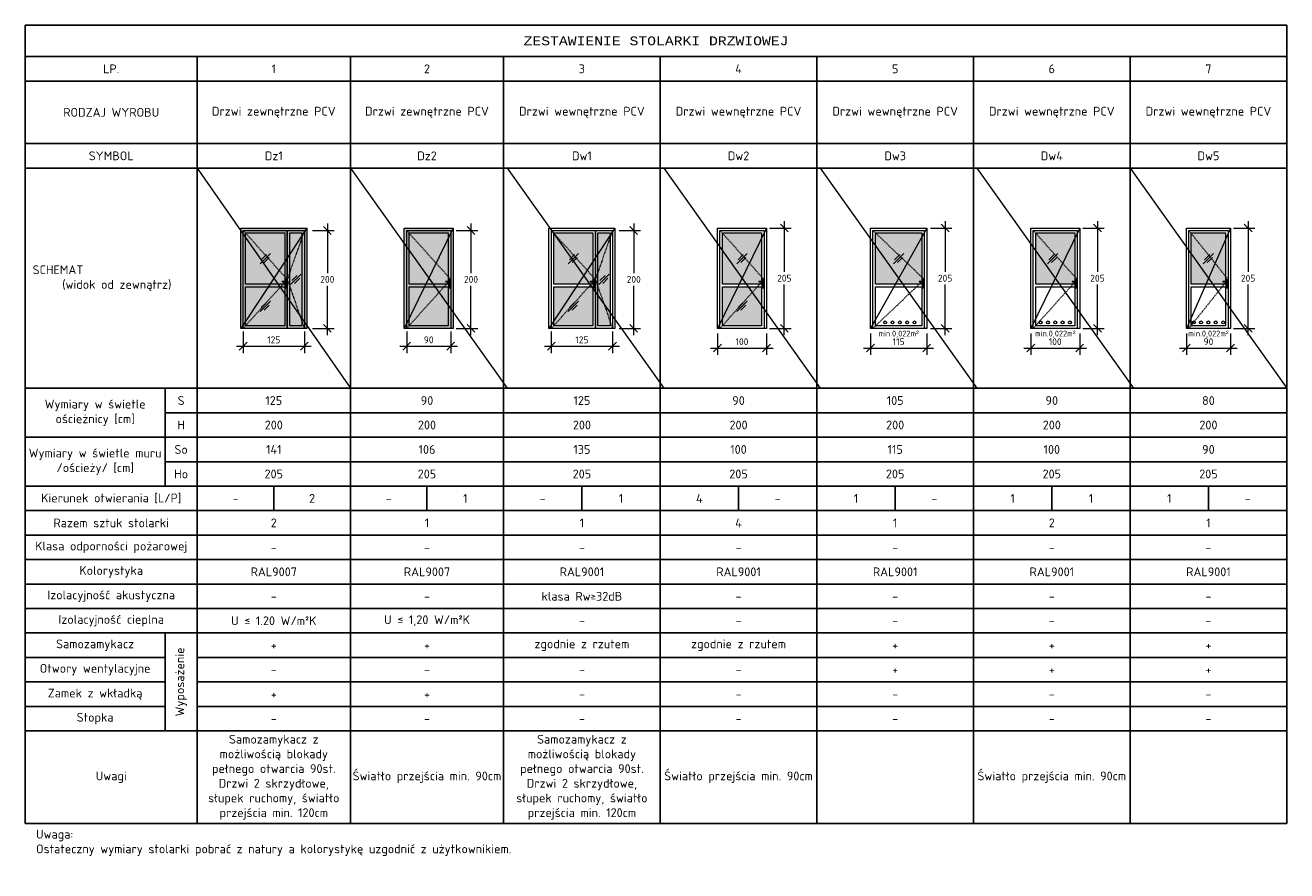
# Model space of a CAD drawing. Header units: millimetres. Extents: x -6697 to 21546, y -3389 to 18959.
# Tile 2 of 153: x -4838 to -2261, y -1217 to 511. Entities that reach past the tile are written whole.
import ezdxf

# ---------------------------------------------------------------- set-up
doc = ezdxf.new("R2010")
doc.units = ezdxf.units.MM
doc.linetypes.add('ArcadiaLine11650385385916647520', pattern=[4, 2, -2])
doc.layers.add('dach', color=7, linetype='Continuous', lineweight=20, true_color=0xd60036)
doc.layers.add('wymiary', color=7, linetype='Continuous', lineweight=5, true_color=0x666666)
for name, color, linetype, lineweight in [('elewacje', 7, 'Continuous', 9), ('sciany_wew', 7, 'Continuous', 18), ('stolarka', 7, 'Continuous', 5), ('stolarka_mysz_okna', 7, 'Continuous', 5), ('tabelka', 7, 'Continuous', 5)]:
    doc.layers.add(name, color=color, linetype=linetype, lineweight=lineweight)
doc.layers.add('pomocnicza', color=6, linetype='Continuous', lineweight=20, plot=False)
doc.styles.add('ISO', font='isocpeur.ttf')
doc.styles.add('R_G ISOC', font='isocpeur.ttf')
doc.styles.add('STYL R_G', font='isocpeur.ttf')
doc.dimstyles.new('Ł_G 1-100', dxfattribs={"dimtxt": 14, "dimasz": 16, "dimexe": 14, "dimexo": 2, "dimgap": 6, "dimtad": 1, "dimtih": 1, "dimtoh": 1, "dimdec": 0, "dimrnd": 0.5, "dimzin": 1, "dimdsep": 46, "dimtxsty": 'ISO', "dimblk": 'OBLIQUE', "dimcen": 0, "dimdle": 14, "dimclrd": 256, "dimclre": 256, "dimclrt": 7, "dimazin": 0, "dimtfac": 1, "dimtdec": 0, "dimtix": 1, "dimtmove": 0, "dimatfit": 2, "dimfxl": 30, "dimfxlon": 1, "dimlwd": -1, "dimlwe": -1, "dimarcsym": 2})

# ---------------------------------------------------------------- blocks, each defined once
blk = doc.blocks.new('*T137')
at = {"layer": 'tabelka', "color": 0, "linetype": 'ByBlock', "lineweight": -2, "transparency": 16777216}
for p, q in [((0, 0), (2577.3, 0)), ((0, 0), (0, -1631.5)), ((2577.3, 0), (2577.3, -1631.5)), ((0, -64.1), (2577.3, -64.1)), ((351.3, -64.1), (351.3, -1631.5)), ((664.3, -64.1), (664.3, -1631.5)), ((977.3, -64.1), (977.3, -1631.5)), ((1297.3, -64.1), (1297.3, -1631.5)), ((1617.3, -64.1), (1617.3, -1631.5)), ((1937.3, -64.1), (1937.3, -1631.5)), ((2257.3, -64.1), (2257.3, -1631.5)), ((0, -114.1), (2577.3, -114.1)), ((0, -241.9), (2577.3, -241.9)), ((0, -291.9), (2577.3, -291.9)), ((0, -741.9), (2577.3, -741.9)), ((285.7, -741.9), (285.7, -941.9)), ((285.7, -791.9), (2577.3, -791.9)), ((0, -841.9), (2577.3, -841.9)), ((285.7, -891.9), (2577.3, -891.9)), ((0, -941.9), (2577.3, -941.9)), ((507.8, -941.9), (507.8, -991.9)), ((820.8, -941.9), (820.8, -991.9)), ((1137.3, -941.9), (1137.3, -991.9)), ((1457.3, -941.9), (1457.3, -991.9)), ((1777.3, -941.9), (1777.3, -991.9)), ((2097.3, -941.9), (2097.3, -991.9)), ((2417.3, -941.9), (2417.3, -991.9)), ((0, -991.9), (2577.3, -991.9)), ((0, -1041.9), (2577.3, -1041.9)), ((0, -1091.9), (2577.3, -1091.9)), ((0, -1141.9), (2577.3, -1141.9)), ((0, -1191.9), (2577.3, -1191.9)), ((0, -1241.9), (2577.3, -1241.9)), ((285.7, -1241.9), (285.7, -1441.9)), ((0, -1291.9), (285.7, -1291.9)), ((351.3, -1291.9), (2577.3, -1291.9)), ((0, -1341.9), (285.7, -1341.9)), ((351.3, -1341.9), (2577.3, -1341.9)), ((0, -1391.9), (285.7, -1391.9)), ((351.3, -1391.9), (2577.3, -1391.9)), ((0, -1441.9), (2577.3, -1441.9)), ((0, -1631.5), (2577.3, -1631.5))]:
    blk.add_line(p, q, dxfattribs=at)
at = {"layer": 'tabelka', "color": 0, "transparency": 16777216, "char_height": 18, "attachment_point": 5, "style": 'R_G ISOC'}
for s, insert, width in [('{\\fISOCTEUR|b0|i0|c238|p49;ZESTAWIENIE STOLARKI DRZWIOWEJ}', (1288.7, -32.1), 2566.542), ('{\\C7;LP.}', (175.7, -89.1), 340.545), ('1', (507.8, -89.1), 302.199), ('2', (820.8, -89.1), 302.199), ('3', (1137.3, -89.1), 309.2), ('4', (1457.3, -89.1), 309.2), ('5', (1777.3, -89.1), 309.2), ('6', (2097.3, -89.1), 309.2), ('7', (2417.3, -89.1), 309.2), ('RODZAJ WYROBU', (175.7, -178), 340.545), ('Drzwi zewnętrzne PCV', (507.8, -178), 302.199), ('Drzwi zewnętrzne PCV', (820.8, -178), 302.199), ('Drzwi wewnętrzne PCV', (1137.3, -178), 309.2), ('Drzwi wewnętrzne PCV', (1457.3, -178), 309.2), ('Drzwi wewnętrzne PCV', (1777.3, -178), 309.2), ('Drzwi wewnętrzne PCV', (2097.3, -178), 309.2), ('Drzwi wewnętrzne PCV', (2417.3, -178), 309.2), ('SYMBOL', (175.7, -266.9), 340.545), ('Dz1', (507.8, -266.9), 302.199), ('Dz2', (820.8, -266.9), 302.199), ('Dw1', (1137.3, -266.9), 309.2), ('Dw2', (1457.3, -266.9), 309.2), ('Dw3', (1777.3, -266.9), 309.2), ('Dw4', (2097.3, -266.9), 309.2), ('Dw5', (2417.3, -266.9), 309.2), ('SCHEMAT                       (widok od zewnątrz)', (175.7, -516.9), 340.545), ('Wymiary w świetle ościeżnicy [cm]', (142.8, -791.9), 274.872), ('S', (318.5, -766.9), 54.872), ('125', (507.8, -766.9), 302.199), ('90', (820.8, -766.9), 302.199), ('125', (1137.3, -766.9), 309.2), ('90', (1457.3, -766.9), 309.2), ('105', (1777.3, -766.9), 309.2), ('90', (2097.3, -766.9), 309.2), ('80', (2417.3, -766.9), 309.2), ('H', (318.5, -816.9), 54.872), ('200', (507.8, -816.9), 302.199), ('200', (820.8, -816.9), 302.199), ('200', (1137.3, -816.9), 309.2), ('200', (1457.3, -816.9), 309.2), ('200', (1777.3, -816.9), 309.2), ('200', (2097.3, -816.9), 309.2), ('200', (2417.3, -816.9), 309.2), ('Wymiary w świetle muru /ościeży/ [cm]', (142.8, -891.9), 274.872), ('So', (318.5, -866.9), 54.872), ('141', (507.8, -866.9), 302.199), ('106', (820.8, -866.9), 302.199), ('135', (1137.3, -866.9), 309.2), ('100', (1457.3, -866.9), 309.2), ('115', (1777.3, -866.9), 309.2), ('100', (2097.3, -866.9), 309.2), ('90', (2417.3, -866.9), 309.2), ('Ho', (318.5, -916.9), 54.872), ('205', (507.8, -916.9), 302.199), ('205', (820.8, -916.9), 302.199), ('205', (1137.3, -916.9), 309.2), ('205', (1457.3, -916.9), 309.2), ('205', (1777.3, -916.9), 309.2), ('205', (2097.3, -916.9), 309.2), ('205', (2417.3, -916.9), 309.2), ('Kierunek otwierania [L/P]', (175.7, -966.9), 340.545), ('-', (429.6, -966.9), 145.699), ('2', (586.1, -966.9), 145.699), ('-', (742.6, -966.9), 145.699), ('1', (899.1, -966.9), 145.699), ('-', (1057.3, -966.9), 149.2), ('1', (1217.3, -966.9), 149.2), ('4', (1377.3, -966.9), 149.2), ('-', (1537.3, -966.9), 149.2), ('1', (1697.3, -966.9), 149.2), ('-', (1857.3, -966.9), 149.2), ('1', (2017.3, -966.9), 149.2), ('1', (2177.3, -966.9), 149.2), ('1', (2337.3, -966.9), 149.2), ('-', (2497.3, -966.9), 149.2), ('Razem sztuk stolarki', (175.7, -1016.9), 340.545), ('2', (507.8, -1016.9), 302.199), ('1', (820.8, -1016.9), 302.199), ('1', (1137.3, -1016.9), 309.2), ('4', (1457.3, -1016.9), 309.2), ('1', (1777.3, -1016.9), 309.2), ('2', (2097.3, -1016.9), 309.2), ('1', (2417.3, -1016.9), 309.2), ('Klasa odporności pożarowej', (175.7, -1066.9), 340.545), ('-', (507.8, -1066.9), 302.199), ('-', (820.8, -1066.9), 302.199), ('-', (1137.3, -1066.9), 309.2), ('-', (1457.3, -1066.9), 309.2), ('-', (1777.3, -1066.9), 309.2), ('-', (2097.3, -1066.9), 309.2), ('-', (2417.3, -1066.9), 309.2), ('Kolorystyka', (175.7, -1116.9), 340.545), ('RAL9007', (507.8, -1116.9), 302.199), ('RAL9007', (820.8, -1116.9), 302.199), ('RAL9001', (1137.3, -1116.9), 309.2), ('RAL9001', (1457.3, -1116.9), 309.2), ('RAL9001', (1777.3, -1116.9), 309.2), ('RAL9001', (2097.3, -1116.9), 309.2), ('RAL9001', (2417.3, -1116.9), 309.2), ('Izolacyjność akustyczna', (175.7, -1166.9), 340.545), ('{\\C7;klasa Rw\\H0.91667x;\\C0;≥\\H1.0909x;\\C7;32dB}', (1137.3, -1166.9), 309.2), ('-', (507.8, -1166.9), 302.199), ('-', (820.8, -1166.9), 302.199), ('-', (1457.3, -1166.9), 309.2), ('-', (1777.3, -1166.9), 309.2), ('-', (2097.3, -1166.9), 309.2), ('-', (2417.3, -1166.9), 309.2), ('Izolacyjność cieplna', (175.7, -1216.9), 340.545), ('U ≤ 1.20 W/m²K ', (507.8, -1216.9), 302.199), ('U ≤ 1,20 W/m²K ', (820.8, -1216.9), 302.199), ('-', (1137.3, -1216.9), 309.2), ('-', (1457.3, -1216.9), 309.2), ('-', (1777.3, -1216.9), 309.2), ('-', (2097.3, -1216.9), 309.2), ('-', (2417.3, -1216.9), 309.2), ('Samozamykacz', (142.8, -1266.9), 274.872), ('+', (507.8, -1266.9), 302.199), ('+', (820.8, -1266.9), 302.199), ('zgodnie z rzutem', (1137.3, -1266.9), 309.2), ('zgodnie z rzutem', (1457.3, -1266.9), 309.2), ('+', (1777.3, -1266.9), 309.2), ('+', (2097.3, -1266.9), 309.2), ('+', (2417.3, -1266.9), 309.2), ('Otwory wentylacyjne', (142.8, -1316.9), 274.872), ('+', (1777.3, -1316.9), 309.2), ('+', (2097.3, -1316.9), 309.2), ('+', (2417.3, -1316.9), 309.2), ('-', (507.8, -1316.9), 302.199), ('-', (820.8, -1316.9), 302.199), ('-', (1137.3, -1316.9), 309.2), ('-', (1457.3, -1316.9), 309.2), ('Zamek z wkładką', (142.8, -1366.9), 274.872), ('+', (507.8, -1366.9), 302.199), ('+', (820.8, -1366.9), 302.199), ('-', (1137.3, -1366.9), 309.2), ('-', (1457.3, -1366.9), 309.2), ('-', (1777.3, -1366.9), 309.2), ('-', (2097.3, -1366.9), 309.2), ('-', (2417.3, -1366.9), 309.2), ('Stopka', (142.8, -1416.9), 274.872), ('-', (507.8, -1416.9), 302.199), ('-', (820.8, -1416.9), 302.199), ('-', (1137.3, -1416.9), 309.2), ('-', (1457.3, -1416.9), 309.2), ('-', (1777.3, -1416.9), 309.2), ('-', (2097.3, -1416.9), 309.2), ('-', (2417.3, -1416.9), 309.2), ('Samozamykacz z możliwością blokady pełnego otwarcia 90st.\\PDrzwi 2 skrzydłowe, \\Psłupek ruchomy, światło przejścia min. 120cm', (507.8, -1536.7), 302.199), ('Samozamykacz z możliwością blokady pełnego otwarcia 90st.\\PDrzwi 2 skrzydłowe, \\Psłupek ruchomy, światło przejścia min. 120cm', (1137.3, -1536.7), 309.2), ('Światło przejścia min. 90cm', (820.8, -1536.7), 302.199), ('Światło przejścia min. 90cm', (1457.3, -1536.7), 309.2), ('Światło przejścia min. 90cm', (2097.3, -1536.7), 309.2), ('Uwagi', (175.7, -1536.7), 340.545)]:
    blk.add_mtext(s, dxfattribs=dict(at, insert=insert, width=width))
at = {"layer": 'tabelka', "color": 0, "transparency": 16777216, "insert": (318.5, -1341.9), "char_height": 18, "width": 189.2, "attachment_point": 5, "rotation": 90, "style": 'R_G ISOC'}
blk.add_mtext('Wyposażenie', dxfattribs=at)
blk = doc.blocks.new('3kreseczki szyby')
at = {"layer": 'stolarka', "lineweight": 5}
for points in [[(-10.6, -10.6), (10.6, 10.6)], [(-8.1, -2.5), (2.5, 8.1)], [(-2.5, -8.1), (8.1, 2.5)]]:
    blk.add_lwpolyline(points, dxfattribs=at)
blk = doc.blocks.new('klamka')
at = {"layer": 'stolarka'}
h = blk.add_hatch(color=250, dxfattribs=at)
h.dxf.hatch_style = 1
edge = h.paths.add_edge_path()
edge.add_line((-0.4, 14), (-7.9, 14))
edge.add_line((-7.9, 14), (-7.9, 13.5))
edge.add_arc((-7.4, 13.5), 0.5, 180, 270)
edge.add_line((-7.4, 13), (0.1, 13))
edge.add_line((0.1, 13), (0.1, 13.5))
edge.add_arc((-0.4, 13.5), 0.5, 0, 90)
h = blk.add_hatch(color=250, dxfattribs=at)
h.dxf.hatch_style = 1
h.paths.add_polyline_path([(1.5, 17, 0.414214), (0.5, 18), (-0.5, 18, 0.414214), (-1.5, 17), (-1.5, 14), (-0.4, 14, -0.414214), (0.1, 13.5), (0.1, 13), (-1.5, 13), (-1.5, 1, 0.414214), (-0.5, 0), (0.5, 0, 0.414214), (1.5, 1)])
h.paths.add_polyline_path([(-0.1, 7.5), (0.1, 7.5, -0.414214), (0.4, 7.2), (0.4, 5.8, -0.414214), (0.1, 5.5), (-0.1, 5.5, -0.414214), (-0.4, 5.8), (-0.4, 7.2, -0.414214)], flags=16)
h = blk.add_hatch(color=9, dxfattribs=at)
h.dxf.hatch_style = 1
h.paths.add_polyline_path([(0.4, 7.2, 0.414214), (0.1, 7.5), (-0.1, 7.5, 0.414214), (-0.4, 7.2), (-0.4, 5.8, 0.414214), (-0.1, 5.5), (0.1, 5.5, 0.414214), (0.4, 5.8)])
for points in [[(-0.4, 14), (-7.9, 14), (-7.9, 13.5, 0.414214), (-7.4, 13), (0.1, 13), (0.1, 13.5, 0.414214)], [(0.1, 5.5), (-0.1, 5.5, -0.414214), (-0.4, 5.8), (-0.4, 7.2, -0.414214), (-0.1, 7.5), (0.1, 7.5, -0.414214), (0.4, 7.2), (0.4, 5.8, -0.414214)]]:
    blk.add_lwpolyline(points, format="xyb", close=True, dxfattribs=at)
blk.add_lwpolyline([(-1.5, 14), (-1.5, 17, -0.414214), (-0.5, 18), (0.5, 18, -0.414214), (1.5, 17), (1.5, 1, -0.414214), (0.5, 0), (-0.5, 0, -0.414214), (-1.5, 1), (-1.5, 13)], format="xyb", dxfattribs=at)
blk = doc.blocks.new('drzwi 90x200 przeszklone')
at = {"layer": 'elewacje', "true_color": 0x7fbfff}
h = blk.add_hatch(color=151, dxfattribs=at)
h.dxf.hatch_style = 1
h.paths.add_polyline_path([(10, 195), (90, 195), (90, 90), (10, 90)])
h.paths.add_polyline_path([(10, 85), (90, 85), (90, 5), (10, 5)])
at = {"layer": 'pomocnicza'}
blk.add_lwpolyline([(100, 205), (0, 0)], dxfattribs=at)
at = {"layer": 'stolarka'}
for points in [[(0, 205), (100, 205), (100, 0), (0, 0)], [(5, 200), (95, 200), (95, 0), (5, 0)], [(10, 195), (90, 195), (90, 90), (10, 90)], [(10, 85), (90, 85), (90, 5), (10, 5)]]:
    blk.add_lwpolyline(points, close=True, dxfattribs=at)
blk.add_lwpolyline([(5, 200), (95, 200), (95, 0)], dxfattribs=at)
at = {"layer": 'stolarka', "linetype": 'ArcadiaLine11650385385916647520', "ltscale": 0.5}
blk.add_lwpolyline([(5, 200), (95, 100), (5, 0)], dxfattribs=at)
at = {"layer": 'elewacje'}
for p in [(50, 142.5), (50, 45)]:
    blk.add_blockref('3kreseczki szyby', p, dxfattribs=at)
at = {"layer": 'stolarka'}
blk.add_blockref('klamka', (92.5, 82), dxfattribs=at)
blk = doc.blocks.new('_Oblique')
at = {"color": 0, "linetype": 'ByBlock', "lineweight": -2}
blk.add_line((-0.5, -0.5), (0.5, 0.5), dxfattribs=at)
blk = doc.blocks.new('*D140')
at = {"layer": 'Defpoints', "color": 0, "transparency": 16777216}
for p in [(-3423.6, -108.8), (-3323.6, -108.8), (-3323.6, -149.1)]:
    blk.add_point(p, dxfattribs=at)
at = {"layer": 'wymiary', "transparency": 16777216}
for p, q in [((-3423.6, -119.1), (-3423.6, -163.1)), ((-3323.6, -119.1), (-3323.6, -163.1)), ((-3437.6, -149.1), (-3309.6, -149.1))]:
    blk.add_line(p, q, dxfattribs=at)
at = {"layer": 'wymiary', "transparency": 16777216, "xscale": 16, "yscale": 16, "zscale": 16, "rotation": 180}
blk.add_blockref('_Oblique', (-3423.6, -149.1), dxfattribs=at)
at = {"layer": 'wymiary', "transparency": 16777216, "xscale": 16, "yscale": 16, "zscale": 16}
blk.add_blockref('_Oblique', (-3323.6, -149.1), dxfattribs=at)
at = {"layer": 'wymiary', "color": 7, "transparency": 16777216, "insert": (-3373.6, -136.1), "char_height": 14, "attachment_point": 5, "style": 'ISO'}
blk.add_mtext('100', dxfattribs=at)
blk = doc.blocks.new('*D142')
at = {"layer": 'Defpoints', "color": 0, "transparency": 16777216}
for p in [(-3323.6, 96.2), (-3323.6, -108.8), (-3287.1, -108.8)]:
    blk.add_point(p, dxfattribs=at)
at = {"layer": 'wymiary', "transparency": 16777216}
for p, q in [((-3287.1, 110.2), (-3287.1, 6.7)), ((-3317.1, 96.2), (-3273.1, 96.2)), ((-3287.1, -122.8), (-3287.1, -19.3)), ((-3317.1, -108.8), (-3273.1, -108.8))]:
    blk.add_line(p, q, dxfattribs=at)
at = {"layer": 'wymiary', "transparency": 16777216, "xscale": 16, "yscale": 16, "zscale": 16}
for p, rotation in [((-3287.1, 96.2), 90), ((-3287.1, -108.8), 270)]:
    blk.add_blockref('_Oblique', p, dxfattribs=dict(at, rotation=rotation))
at = {"layer": 'wymiary', "color": 7, "transparency": 16777216, "insert": (-3287.1, -6.3), "char_height": 14, "attachment_point": 5, "style": 'ISO'}
blk.add_mtext('205', dxfattribs=at)
blk = doc.blocks.new('drzwi 90x200')
at = {"layer": 'elewacje', "true_color": 0x7fbfff}
h = blk.add_hatch(color=151, dxfattribs=at)
h.dxf.hatch_style = 1
h.paths.add_polyline_path([(10, 195), (90, 195), (90, 90), (10, 90)])
for centre in [(20, 12.1), (35, 12.1), (50, 12.1), (65, 12.1), (80, 12.1)]:
    blk.add_circle(centre, 3)
at = {"layer": 'pomocnicza'}
blk.add_lwpolyline([(100, 205), (0, 0)], dxfattribs=at)
at = {"layer": 'stolarka'}
for points in [[(0, 205), (100, 205), (100, 0), (0, 0)], [(5, 200), (95, 200), (95, 0), (5, 0)], [(10, 195), (90, 195), (90, 90), (10, 90)], [(10, 85), (90, 85), (90, 5), (10, 5)]]:
    blk.add_lwpolyline(points, close=True, dxfattribs=at)
at = {"layer": 'stolarka', "linetype": 'ArcadiaLine11650385385916647520', "ltscale": 0.5}
blk.add_lwpolyline([(5, 200), (95, 100), (5, 0)], dxfattribs=at)
at = {"layer": 'elewacje'}
blk.add_blockref('3kreseczki szyby', (45, 142.5), dxfattribs=at)
at = {"layer": 'stolarka'}
blk.add_blockref('klamka', (92.5, 82), dxfattribs=at)
at = {"color": 7, "insert": (50, -12), "char_height": 12, "width": 161.891, "attachment_point": 5, "style": 'STYL R_G'}
blk.add_mtext('min.0,022m{\\fArial|b0|i0|c238|p34;²} ', dxfattribs=at)
blk = doc.blocks.new('*D148')
at = {"layer": 'Defpoints', "color": 0, "transparency": 16777216}
for p in [(-2783.6, -108.8), (-2683.6, -108.8), (-2683.6, -149.1)]:
    blk.add_point(p, dxfattribs=at)
at = {"layer": 'wymiary', "transparency": 16777216}
for p, q in [((-2783.6, -119.1), (-2783.6, -163.1)), ((-2683.6, -119.1), (-2683.6, -163.1)), ((-2797.6, -149.1), (-2669.6, -149.1))]:
    blk.add_line(p, q, dxfattribs=at)
at = {"layer": 'wymiary', "transparency": 16777216, "xscale": 16, "yscale": 16, "zscale": 16, "rotation": 180}
blk.add_blockref('_Oblique', (-2783.6, -149.1), dxfattribs=at)
at = {"layer": 'wymiary', "transparency": 16777216, "xscale": 16, "yscale": 16, "zscale": 16}
blk.add_blockref('_Oblique', (-2683.6, -149.1), dxfattribs=at)
at = {"layer": 'wymiary', "color": 7, "transparency": 16777216, "insert": (-2733.6, -136.1), "char_height": 14, "attachment_point": 5, "style": 'ISO'}
blk.add_mtext('100', dxfattribs=at)
blk = doc.blocks.new('*D149')
at = {"layer": 'Defpoints', "color": 0, "transparency": 16777216}
for p in [(-2683.6, 96.2), (-2683.6, -108.8), (-2647.3, -108.8)]:
    blk.add_point(p, dxfattribs=at)
at = {"layer": 'wymiary', "transparency": 16777216}
for p, q in [((-2647.3, 110.2), (-2647.3, 6.7)), ((-2677.3, 96.2), (-2633.3, 96.2)), ((-2647.3, -122.8), (-2647.3, -19.3)), ((-2677.3, -108.8), (-2633.3, -108.8))]:
    blk.add_line(p, q, dxfattribs=at)
at = {"layer": 'wymiary', "transparency": 16777216, "xscale": 16, "yscale": 16, "zscale": 16}
for p, rotation in [((-2647.3, 96.2), 90), ((-2647.3, -108.8), 270)]:
    blk.add_blockref('_Oblique', p, dxfattribs=dict(at, rotation=rotation))
at = {"layer": 'wymiary', "color": 7, "transparency": 16777216, "insert": (-2647.3, -6.3), "char_height": 14, "attachment_point": 5, "style": 'ISO'}
blk.add_mtext('205', dxfattribs=at)
blk = doc.blocks.new('*D175')
at = {"layer": 'Defpoints', "color": 0, "transparency": 16777216}
for p in [(-4262.6, 91.2), (-4262.6, -108.8), (-4220.7, -108.8)]:
    blk.add_point(p, dxfattribs=at)
at = {"layer": 'wymiary', "transparency": 16777216}
for p, q in [((-4220.7, 105.2), (-4220.7, 4.2)), ((-4250.7, 91.2), (-4206.7, 91.2)), ((-4220.7, -122.8), (-4220.7, -21.8)), ((-4250.7, -108.8), (-4206.7, -108.8))]:
    blk.add_line(p, q, dxfattribs=at)
at = {"layer": 'wymiary', "transparency": 16777216, "xscale": 16, "yscale": 16, "zscale": 16}
for p, rotation in [((-4220.7, 91.2), 90), ((-4220.7, -108.8), 270)]:
    blk.add_blockref('_Oblique', p, dxfattribs=dict(at, rotation=rotation))
at = {"layer": 'wymiary', "color": 7, "transparency": 16777216, "insert": (-4220.7, -8.8), "char_height": 14, "attachment_point": 5, "style": 'ISO'}
blk.add_mtext('200', dxfattribs=at)
blk = doc.blocks.new('drzwi 135x200')
at = {"layer": 'elewacje', "true_color": 0x7fbfff}
h = blk.add_hatch(color=151, dxfattribs=at)
h.dxf.hatch_style = 1
h.paths.add_polyline_path([(10, 195), (90, 195), (90, 90), (10, 90)])
h.paths.add_polyline_path([(100, 195), (125, 195), (125, 5), (100, 5)])
h.paths.add_polyline_path([(10, 85), (90, 85), (90, 5), (10, 5)])
at = {"layer": 'stolarka_mysz_okna'}
h = blk.add_hatch(color=252, dxfattribs=at)
h.dxf.hatch_style = 1
h.paths.add_polyline_path([(0, 205), (135, 205), (135, 0), (0, 0)])
at = {"layer": 'pomocnicza'}
blk.add_lwpolyline([(135, 205), (0, 0)], dxfattribs=at)
at = {"layer": 'stolarka'}
for points in [[(0, 205), (135, 205), (135, 0), (0, 0)], [(5, 200), (95, 200), (95, 0), (5, 0)], [(10, 195), (90, 195), (90, 90), (10, 90)], [(95, 200), (130, 200), (130, 0), (95, 0)], [(100, 195), (125, 195), (125, 5), (100, 5)], [(10, 85), (90, 85), (90, 5), (10, 5)]]:
    blk.add_lwpolyline(points, close=True, dxfattribs=at)
blk.add_lwpolyline([(5, 200), (95, 200), (95, 0)], dxfattribs=at)
at = {"layer": 'stolarka', "linetype": 'ArcadiaLine11650385385916647520', "ltscale": 0.5}
for points in [[(5, 200), (95, 100), (5, 0)], [(130, 200), (95, 100), (130, 0)]]:
    blk.add_lwpolyline(points, dxfattribs=at)
at = {"layer": 'elewacje'}
for p in [(50, 142.5), (112.5, 100), (50, 45)]:
    blk.add_blockref('3kreseczki szyby', p, dxfattribs=at)
at = {"layer": 'stolarka'}
blk.add_blockref('klamka', (92.5, 82), dxfattribs=at)
blk = doc.blocks.new('*D177')
at = {"layer": 'Defpoints', "color": 0, "transparency": 16777216}
for p in [(-3636.6, 91.2), (-3636.6, -108.8), (-3594.7, -108.8)]:
    blk.add_point(p, dxfattribs=at)
at = {"layer": 'wymiary', "transparency": 16777216}
for p, q in [((-3594.7, 105.2), (-3594.7, 4.2)), ((-3624.7, 91.2), (-3580.7, 91.2)), ((-3594.7, -122.8), (-3594.7, -21.8)), ((-3624.7, -108.8), (-3580.7, -108.8))]:
    blk.add_line(p, q, dxfattribs=at)
at = {"layer": 'wymiary', "transparency": 16777216, "xscale": 16, "yscale": 16, "zscale": 16}
for p, rotation in [((-3594.7, 91.2), 90), ((-3594.7, -108.8), 270)]:
    blk.add_blockref('_Oblique', p, dxfattribs=dict(at, rotation=rotation))
at = {"layer": 'wymiary', "color": 7, "transparency": 16777216, "insert": (-3594.7, -8.8), "char_height": 14, "attachment_point": 5, "style": 'ISO'}
blk.add_mtext('200', dxfattribs=at)
blk = doc.blocks.new('*D178')
at = {"layer": 'Defpoints', "color": 0, "transparency": 16777216}
for p in [(-3763.1, -108.8), (-3638.1, -108.8), (-3638.1, -145.3)]:
    blk.add_point(p, dxfattribs=at)
at = {"layer": 'wymiary', "transparency": 16777216}
for p, q in [((-3763.1, -115.3), (-3763.1, -159.3)), ((-3638.1, -115.3), (-3638.1, -159.3)), ((-3777.1, -145.3), (-3624.1, -145.3))]:
    blk.add_line(p, q, dxfattribs=at)
at = {"layer": 'wymiary', "transparency": 16777216, "xscale": 16, "yscale": 16, "zscale": 16, "rotation": 180}
blk.add_blockref('_Oblique', (-3763.1, -145.3), dxfattribs=at)
at = {"layer": 'wymiary', "transparency": 16777216, "xscale": 16, "yscale": 16, "zscale": 16}
blk.add_blockref('_Oblique', (-3638.1, -145.3), dxfattribs=at)
at = {"layer": 'wymiary', "color": 7, "transparency": 16777216, "insert": (-3700.6, -132.3), "char_height": 14, "attachment_point": 5, "style": 'ISO'}
blk.add_mtext('125', dxfattribs=at)
blk = doc.blocks.new('drzwi 135x200 białe')
at = {"layer": 'elewacje', "true_color": 0x7fbfff}
h = blk.add_hatch(color=151, dxfattribs=at)
h.dxf.hatch_style = 1
h.paths.add_polyline_path([(10, 195), (90, 195), (90, 90), (10, 90)])
h.paths.add_polyline_path([(100, 195), (125, 195), (125, 5), (100, 5)])
h.paths.add_polyline_path([(10, 85), (90, 85), (90, 5), (10, 5)])
at = {"layer": 'pomocnicza'}
blk.add_lwpolyline([(135, 205), (0, 0)], dxfattribs=at)
at = {"layer": 'stolarka'}
for points in [[(0, 205), (135, 205), (135, 0), (0, 0)], [(5, 200), (95, 200), (95, 0), (5, 0)], [(10, 195), (90, 195), (90, 90), (10, 90)], [(95, 200), (130, 200), (130, 0), (95, 0)], [(100, 195), (125, 195), (125, 5), (100, 5)], [(10, 85), (90, 85), (90, 5), (10, 5)]]:
    blk.add_lwpolyline(points, close=True, dxfattribs=at)
blk.add_lwpolyline([(5, 200), (95, 200), (95, 0)], dxfattribs=at)
at = {"layer": 'stolarka', "linetype": 'ArcadiaLine11650385385916647520', "ltscale": 0.5}
for points in [[(5, 200), (95, 100), (5, 0)], [(130, 200), (95, 100), (130, 0)]]:
    blk.add_lwpolyline(points, dxfattribs=at)
at = {"layer": 'elewacje'}
for p in [(50, 142.5), (112.5, 100), (50, 45)]:
    blk.add_blockref('3kreseczki szyby', p, dxfattribs=at)
at = {"layer": 'stolarka'}
blk.add_blockref('klamka', (92.5, 82), dxfattribs=at)
blk = doc.blocks.new('drzwi 90x200 pełne')
at = {"layer": 'stolarka_mysz_okna'}
h = blk.add_hatch(color=252, dxfattribs=at)
h.dxf.hatch_style = 1
h.paths.add_polyline_path([(0, 205), (100, 205), (100, 0), (0, 0)])
at = {"layer": 'pomocnicza'}
blk.add_lwpolyline([(100, 205), (0, 0)], dxfattribs=at)
at = {"layer": 'stolarka'}
for points in [[(0, 205), (100, 205), (100, 0), (0, 0)], [(5, 200), (95, 200), (95, 0), (5, 0)], [(10, 195), (90, 195), (90, 90), (10, 90)], [(10, 85), (90, 85), (90, 5), (10, 5)]]:
    blk.add_lwpolyline(points, close=True, dxfattribs=at)
at = {"layer": 'stolarka', "linetype": 'ArcadiaLine11650385385916647520', "ltscale": 0.5}
blk.add_lwpolyline([(5, 200), (95, 100), (5, 0)], dxfattribs=at)
at = {"layer": 'stolarka'}
blk.add_blockref('klamka', (92.5, 82), dxfattribs=at)
blk = doc.blocks.new('*D181')
at = {"layer": 'Defpoints', "color": 0, "transparency": 16777216}
for p in [(-4058.6, -108.8), (-3968.6, -108.8), (-3968.6, -145.3)]:
    blk.add_point(p, dxfattribs=at)
at = {"layer": 'wymiary', "transparency": 16777216}
for p, q in [((-4058.6, -115.3), (-4058.6, -159.3)), ((-3968.6, -115.3), (-3968.6, -159.3)), ((-4072.6, -145.3), (-3954.6, -145.3))]:
    blk.add_line(p, q, dxfattribs=at)
at = {"layer": 'wymiary', "transparency": 16777216, "xscale": 16, "yscale": 16, "zscale": 16, "rotation": 180}
blk.add_blockref('_Oblique', (-4058.6, -145.3), dxfattribs=at)
at = {"layer": 'wymiary', "transparency": 16777216, "xscale": 16, "yscale": 16, "zscale": 16}
blk.add_blockref('_Oblique', (-3968.6, -145.3), dxfattribs=at)
at = {"layer": 'wymiary', "color": 7, "transparency": 16777216, "insert": (-4013.6, -132.3), "char_height": 14, "attachment_point": 5, "style": 'ISO'}
blk.add_mtext('90', dxfattribs=at)
blk = doc.blocks.new('*D182')
at = {"layer": 'Defpoints', "color": 0, "transparency": 16777216}
for p in [(-3963.6, 91.2), (-3927.2, 91.2), (-3963.6, -108.8)]:
    blk.add_point(p, dxfattribs=at)
at = {"layer": 'wymiary', "transparency": 16777216}
for p, q in [((-3927.2, 105.2), (-3927.2, 4.2)), ((-3957.2, 91.2), (-3913.2, 91.2)), ((-3927.2, -122.8), (-3927.2, -21.8)), ((-3957.2, -108.8), (-3913.2, -108.8))]:
    blk.add_line(p, q, dxfattribs=at)
at = {"layer": 'wymiary', "transparency": 16777216, "xscale": 16, "yscale": 16, "zscale": 16}
for p, rotation in [((-3927.2, 91.2), 90), ((-3927.2, -108.8), 270)]:
    blk.add_blockref('_Oblique', p, dxfattribs=dict(at, rotation=rotation))
at = {"layer": 'wymiary', "color": 7, "transparency": 16777216, "insert": (-3927.2, -8.8), "char_height": 14, "attachment_point": 5, "style": 'ISO'}
blk.add_mtext('200', dxfattribs=at)
blk = doc.blocks.new('drzwi 105x200 łazienkowe')
at = {"layer": 'elewacje', "true_color": 0x7fbfff}
h = blk.add_hatch(color=151, dxfattribs=at)
h.dxf.hatch_style = 1
h.paths.add_polyline_path([(10, 195), (105, 195), (105, 90), (10, 90)])
for centre in [(30, 12.1), (45, 12.1), (60, 12.1), (75, 12.1), (90, 12.1)]:
    blk.add_circle(centre, 3)
at = {"layer": 'pomocnicza'}
blk.add_lwpolyline([(115, 205), (0, 0)], dxfattribs=at)
at = {"layer": 'stolarka'}
for points in [[(0, 205), (115, 205), (115, 0), (0, 0)], [(5, 200), (110, 200), (110, 0), (5, 0)], [(10, 195), (105, 195), (105, 90), (10, 90)], [(10, 85), (105, 85), (105, 5), (10, 5)]]:
    blk.add_lwpolyline(points, close=True, dxfattribs=at)
at = {"layer": 'stolarka', "linetype": 'ArcadiaLine11650385385916647520', "ltscale": 0.5}
blk.add_lwpolyline([(5, 200), (110, 100), (5, 0)], dxfattribs=at)
at = {"layer": 'elewacje'}
blk.add_blockref('3kreseczki szyby', (57.5, 142.5), dxfattribs=at)
at = {"layer": 'stolarka'}
blk.add_blockref('klamka', (107.5, 82), dxfattribs=at)
at = {"color": 7, "insert": (57.5, -12), "char_height": 12, "width": 161.891, "attachment_point": 5, "style": 'STYL R_G'}
blk.add_mtext('min.0,022m{\\fArial|b0|i0|c238|p34;²} ', dxfattribs=at)
blk = doc.blocks.new('*D184')
at = {"layer": 'Defpoints', "color": 0, "transparency": 16777216}
for p in [(-3111.1, -108.8), (-2996.1, -108.8), (-2996.1, -149.1)]:
    blk.add_point(p, dxfattribs=at)
at = {"layer": 'wymiary', "transparency": 16777216}
for p, q in [((-3111.1, -119.1), (-3111.1, -163.1)), ((-2996.1, -119.1), (-2996.1, -163.1)), ((-3125.1, -149.1), (-2982.1, -149.1))]:
    blk.add_line(p, q, dxfattribs=at)
at = {"layer": 'wymiary', "transparency": 16777216, "xscale": 16, "yscale": 16, "zscale": 16, "rotation": 180}
blk.add_blockref('_Oblique', (-3111.1, -149.1), dxfattribs=at)
at = {"layer": 'wymiary', "transparency": 16777216, "xscale": 16, "yscale": 16, "zscale": 16}
blk.add_blockref('_Oblique', (-2996.1, -149.1), dxfattribs=at)
at = {"layer": 'wymiary', "color": 7, "transparency": 16777216, "insert": (-3053.6, -136.1), "char_height": 14, "attachment_point": 5, "style": 'ISO'}
blk.add_mtext('115', dxfattribs=at)
blk = doc.blocks.new('*D185')
at = {"layer": 'Defpoints', "color": 0, "transparency": 16777216}
for p in [(-2996.1, 96.2), (-2996.1, -108.8), (-2958.6, -108.8)]:
    blk.add_point(p, dxfattribs=at)
at = {"layer": 'wymiary', "transparency": 16777216}
for p, q in [((-2958.6, 110.2), (-2958.6, 6.7)), ((-2988.6, 96.2), (-2944.6, 96.2)), ((-2958.6, -122.8), (-2958.6, -19.3)), ((-2988.6, -108.8), (-2944.6, -108.8))]:
    blk.add_line(p, q, dxfattribs=at)
at = {"layer": 'wymiary', "transparency": 16777216, "xscale": 16, "yscale": 16, "zscale": 16}
for p, rotation in [((-2958.6, 96.2), 90), ((-2958.6, -108.8), 270)]:
    blk.add_blockref('_Oblique', p, dxfattribs=dict(at, rotation=rotation))
at = {"layer": 'wymiary', "color": 7, "transparency": 16777216, "insert": (-2958.6, -6.3), "char_height": 14, "attachment_point": 5, "style": 'ISO'}
blk.add_mtext('205', dxfattribs=at)
blk = doc.blocks.new('drzwi 80x200 łazienkowe')
at = {"layer": 'elewacje', "true_color": 0x7fbfff}
h = blk.add_hatch(color=151, dxfattribs=at)
h.dxf.hatch_style = 1
h.paths.add_polyline_path([(10, 195), (80, 195), (80, 90), (10, 90)])
for centre in [(15, 12.1), (30, 12.1), (45, 12.1), (60, 12.1), (75, 12.1)]:
    blk.add_circle(centre, 3)
at = {"layer": 'pomocnicza'}
blk.add_lwpolyline([(90, 205), (0, 0)], dxfattribs=at)
at = {"layer": 'stolarka'}
for points in [[(0, 205), (90, 205), (90, 0), (0, 0)], [(5, 200), (85, 200), (85, 0), (5, 0)], [(10, 195), (80, 195), (80, 90), (10, 90)], [(10, 85), (80, 85), (80, 5), (10, 5)]]:
    blk.add_lwpolyline(points, close=True, dxfattribs=at)
at = {"layer": 'stolarka', "linetype": 'ArcadiaLine11650385385916647520', "ltscale": 0.5}
blk.add_lwpolyline([(5, 200), (85, 100), (5, 0)], dxfattribs=at)
at = {"layer": 'elewacje'}
blk.add_blockref('3kreseczki szyby', (45, 142.5), dxfattribs=at)
at = {"layer": 'stolarka'}
blk.add_blockref('klamka', (82.5, 82), dxfattribs=at)
at = {"color": 7, "insert": (45, -12), "char_height": 12, "width": 161.891, "attachment_point": 5, "style": 'STYL R_G'}
blk.add_mtext('min.0,022m{\\fArial|b0|i0|c238|p34;²} ', dxfattribs=at)
blk = doc.blocks.new('*D188')
at = {"layer": 'Defpoints', "color": 0, "transparency": 16777216}
for p in [(-2465.6, -108.8), (-2375.6, -108.8), (-2375.6, -149.1)]:
    blk.add_point(p, dxfattribs=at)
at = {"layer": 'wymiary', "transparency": 16777216}
for p, q in [((-2465.6, -119.1), (-2465.6, -163.1)), ((-2375.6, -119.1), (-2375.6, -163.1)), ((-2479.6, -149.1), (-2361.6, -149.1))]:
    blk.add_line(p, q, dxfattribs=at)
at = {"layer": 'wymiary', "transparency": 16777216, "xscale": 16, "yscale": 16, "zscale": 16, "rotation": 180}
blk.add_blockref('_Oblique', (-2465.6, -149.1), dxfattribs=at)
at = {"layer": 'wymiary', "transparency": 16777216, "xscale": 16, "yscale": 16, "zscale": 16}
blk.add_blockref('_Oblique', (-2375.6, -149.1), dxfattribs=at)
at = {"layer": 'wymiary', "color": 7, "transparency": 16777216, "insert": (-2420.6, -136.1), "char_height": 14, "attachment_point": 5, "style": 'ISO'}
blk.add_mtext('90', dxfattribs=at)
blk = doc.blocks.new('*D189')
at = {"layer": 'Defpoints', "color": 0, "transparency": 16777216}
for p in [(-2375.6, 96.2), (-2375.6, -108.8), (-2339.5, -108.8)]:
    blk.add_point(p, dxfattribs=at)
at = {"layer": 'wymiary', "transparency": 16777216}
for p, q in [((-2339.5, 110.2), (-2339.5, 6.7)), ((-2369.5, 96.2), (-2325.5, 96.2)), ((-2339.5, -122.8), (-2339.5, -19.3)), ((-2369.5, -108.8), (-2325.5, -108.8))]:
    blk.add_line(p, q, dxfattribs=at)
at = {"layer": 'wymiary', "transparency": 16777216, "xscale": 16, "yscale": 16, "zscale": 16}
for p, rotation in [((-2339.5, 96.2), 90), ((-2339.5, -108.8), 270)]:
    blk.add_blockref('_Oblique', p, dxfattribs=dict(at, rotation=rotation))
at = {"layer": 'wymiary', "color": 7, "transparency": 16777216, "insert": (-2339.5, -6.3), "char_height": 14, "attachment_point": 5, "style": 'ISO'}
blk.add_mtext('205', dxfattribs=at)
blk = doc.blocks.new('*D351')
at = {"layer": 'Defpoints', "color": 0, "transparency": 16777216}
for p in [(-4392.6, -108.8), (-4267.6, -108.8), (-4267.6, -145.3)]:
    blk.add_point(p, dxfattribs=at)
at = {"layer": 'wymiary', "transparency": 16777216}
for p, q in [((-4392.6, -115.3), (-4392.6, -159.3)), ((-4267.6, -115.3), (-4267.6, -159.3)), ((-4406.6, -145.3), (-4253.6, -145.3))]:
    blk.add_line(p, q, dxfattribs=at)
at = {"layer": 'wymiary', "transparency": 16777216, "xscale": 16, "yscale": 16, "zscale": 16, "rotation": 180}
blk.add_blockref('_Oblique', (-4392.6, -145.3), dxfattribs=at)
at = {"layer": 'wymiary', "transparency": 16777216, "xscale": 16, "yscale": 16, "zscale": 16}
blk.add_blockref('_Oblique', (-4267.6, -145.3), dxfattribs=at)
at = {"layer": 'wymiary', "color": 7, "transparency": 16777216, "insert": (-4330.1, -132.3), "char_height": 14, "attachment_point": 5, "style": 'ISO'}
blk.add_mtext('125', dxfattribs=at)

msp = doc.modelspace()

# ---------------------------------------------------------------- linework, layer by layer
at = {"layer": 'pomocnicza'}
for points in [[(-4486.56, 218.67), (-4173.56, -231.33)], [(-4173.56, 218.67), (-3853.56, -231.33)], [(-3853.56, 218.67), (-3533.56, -231.33)], [(-3533.56, 218.67), (-3213.56, -231.33)], [(-3213.56, 218.67), (-2893.56, -231.33)], [(-2893.56, 218.67), (-2573.56, -231.33)], [(-2580.56, 218.67), (-2260.56, -231.33)]]:
    msp.add_lwpolyline(points, dxfattribs=at)

# ---------------------------------------------------------------- block references
msp.add_blockref('*T137', (-4837.9, 510.6))
at = {"layer": 'dach'}
msp.add_blockref('drzwi 90x200 przeszklone', (-3423.56, -108.83), dxfattribs=at)
at = {"layer": 'sciany_wew'}
for name, p in [('drzwi 135x200', (-4397.56, -108.83)), ('drzwi 90x200 pełne', (-4063.56, -108.83)), ('drzwi 135x200 białe', (-3768.06, -108.83)), ('drzwi 105x200 łazienkowe', (-3111.06, -108.83)), ('drzwi 80x200 łazienkowe', (-2465.56, -108.83))]:
    msp.add_blockref(name, p, dxfattribs=at)
at = {"layer": 'stolarka'}
msp.add_blockref('drzwi 90x200', (-2783.56, -108.83), dxfattribs=at)

# ---------------------------------------------------------------- texts
at = {"layer": 'tabelka', "insert": (-4815.89, -1133.42), "char_height": 18, "width": 999.0953, "attachment_point": 1, "style": 'ISO'}
msp.add_mtext('Uwaga:\\POstateczny wymiary stolarki pobrać z natury a kolorystykę uzgodnić z użytkownikiem.', dxfattribs=at)

# ---------------------------------------------------------------- dimensions: what is measured, and where the dimension line sits
at = {"layer": 'wymiary'}
for p1, p2, distance, picture, middle in [((-4262.56, 91.17), (-4262.56, -108.83), 41.87, '*D175', (-4220.69, -8.83)), ((-3963.56, -108.83), (-3963.56, 91.17), -36.41, '*D182', (-3927.15, -8.83)), ((-3636.56, 91.17), (-3636.56, -108.83), 41.87, '*D177', (-3594.69, -8.83)), ((-3323.56, 96.17), (-3323.56, -108.83), 36.44, '*D142', (-3287.12, -6.33)), ((-2996.06, 96.17), (-2996.06, -108.83), 37.5, '*D185', (-2958.56, -6.33)), ((-2683.56, 96.17), (-2683.56, -108.83), 36.26, '*D149', (-2647.3, -6.33)), ((-2375.56, 96.17), (-2375.56, -108.83), 36.03, '*D189', (-2339.54, -6.33)), ((-4392.56, -108.83), (-4267.56, -108.83), -36.5, '*D351', (-4330.06, -132.34)), ((-4058.56, -108.83), (-3968.56, -108.83), -36.5, '*D181', (-4013.56, -132.34)), ((-3763.06, -108.83), (-3638.06, -108.83), -36.5, '*D178', (-3700.56, -132.34)), ((-3423.56, -108.83), (-3323.56, -108.83), -40.26, '*D140', (-3373.56, -136.1)), ((-3111.06, -108.83), (-2996.06, -108.83), -40.26, '*D184', (-3053.56, -136.1)), ((-2783.56, -108.83), (-2683.56, -108.83), -40.26, '*D148', (-2733.56, -136.1)), ((-2465.56, -108.83), (-2375.56, -108.83), -40.26, '*D188', (-2420.56, -136.1))]:
    dim = msp.add_aligned_dim(p1=p1, p2=p2, distance=distance, dimstyle='Ł_G 1-100', dxfattribs=at)
    dim.commit()
    dim.dimension.update_dxf_attribs({"geometry": picture, "text_midpoint": middle})

doc.saveas('drawing.dxf')
